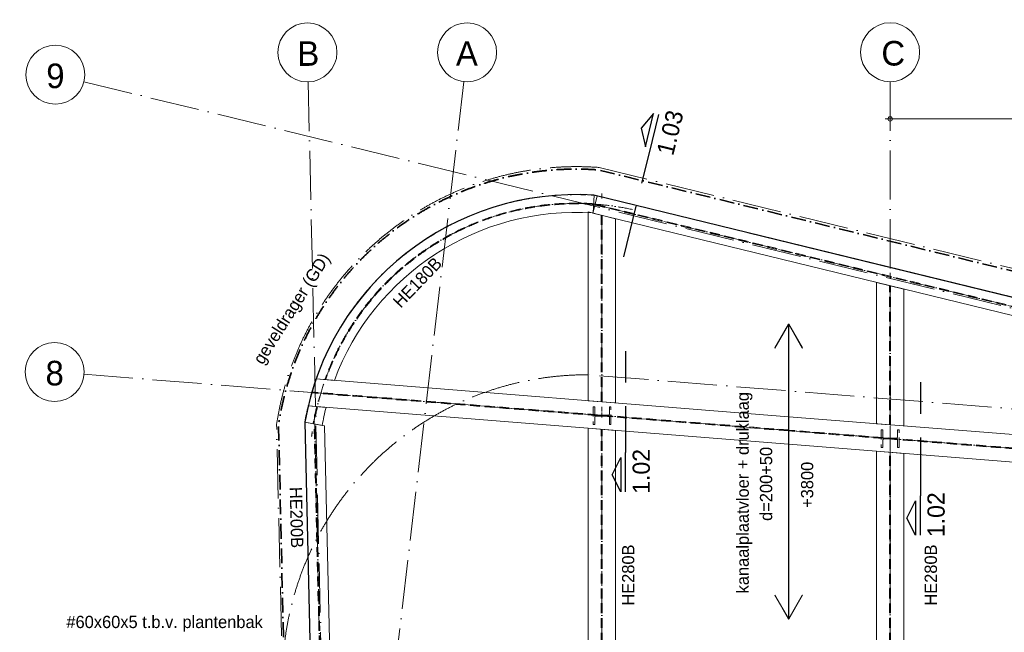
# Model space of a CAD drawing. Header units: millimetres. Extents: x 1146 to 81249, y 1106 to 40413.
# Tile 3 of 15: x 1146 to 11161, y 34180 to 40413. Entities that reach past the tile are written whole.
import ezdxf

# ---------------------------------------------------------------- set-up
doc = ezdxf.new("R2010")
doc.units = ezdxf.units.MM
for name, pattern in [('00_PBT_AFBR', [250, 150, -50, 0, -50]), ('00_PBT_CEN', [1600, 320, -240, 800, -240]), ('00_PBT_HART', [240, 150, -30, 0, -30, 0, -30]), ('00_PBT_HID2', [150, 100, -50]), ('00_PBT_STRA', [1400, 500, -100, 0, -100, 500, -100, 0, -100])]:
    doc.linetypes.add(name, pattern=pattern)
for name, color, linetype, lineweight in [('A-____-____-DIMS', 211, 'Continuous', 13), ('A-____-____-DIMS-50', 211, 'Continuous', 13), ('A-DETL-____-OTLN', 90, 'Continuous', 13), ('A-FLOR-____-IDEN', 11, 'Continuous', 18), ('A-FLOR-____-OTLN', 192, 'Continuous', 25), ('A-GENM-____-OTLN', 13, 'Continuous', 25), ('G-____-____-SYMB', 111, 'Continuous', 13), ('S-BEAM-____-HDLN', 1, '00_PBT_HID2', 18), ('S-BEAM-____-IDEN', 2, 'Continuous', 18), ('S-BEAM-____-OTLN', 12, 'Continuous', 25), ('S-COLS-____-HDLN', 52, '00_PBT_HID2', 18), ('S-COLS-____-IDEN', 171, 'Continuous', 18), ('S-GRID-____-IDEN', 1, 'Continuous', 18), ('S-GRID-____-OTLN', 1, 'Continuous', 13)]:
    doc.layers.add(name, color=color, linetype=linetype, lineweight=lineweight)
doc.styles.add('PBT-Font', font='PBT-FONT.ttf', dxfattribs={"height": 250})
doc.styles.add('PBT-Font_1', font='PBT-FONT.ttf', dxfattribs={"height": 125})
doc.styles.add('PBT-Font_B', font='txt', dxfattribs={"height": 175})
doc.dimstyles.new('PBT_DIM_2_50mm_nk', dxfattribs={"dimscale": 304.8, "dimtxt": 125.344371, "dimasz": 0.147638, "dimexe": 0.246063, "dimexo": 0.0625, "dimgap": 0.032808, "dimtad": 1, "dimdec": 3, "dimrnd": 0.001, "dimdsep": 46, "dimtxsty": 'PBT-Font_1', "dimblk1": 'DOTBLANK', "dimblk2": 'DOTBLANK', "dimsah": 1, "dimcen": 0.09, "dimdle": 0.164042, "dimazin": 0, "dimtfac": 1, "dimtdec": 4, "dimtix": 1, "dimtmove": 0, "dimatfit": 3, "dimfxl": 0.246063, "dimfxlon": 1, "dimtvp": 1, "dimtolj": 1, "dimtzin": 0, "dimarcsym": 2})

# ---------------------------------------------------------------- blocks, each defined once
blk = doc.blocks.new('00_PBT_GM_FB_overspanningspijl_R24 - Kanaalplaatvloer-1578969-01 bk terras')
at = {"layer": 'A-GENM-____-OTLN'}
for points in [[(-139, 1257), (-1, 1496), (-1, 1500), (-141, 1258)], [(1, -1500), (1, 1500), (-1, 1500), (-1, -1500)], [(139, 1257), (141, 1258), (1, 1500), (1, 1496)], [(-1, -1500), (-1, -1496), (-139, -1257), (-141, -1258)], [(1, -1500), (141, -1258), (139, -1257), (1, -1496)]]:
    blk.add_hatch(color=256, dxfattribs=at).paths.add_polyline_path(points)
at = {"layer": 'A-GENM-____-OTLN', "lineweight": 18}
for p, q in [((-1, 1500), (-141, 1258)), ((-139, 1257), (-1, 1496)), ((1, 1500), (-1, 1500)), ((-1, 1500), (-1, -1500)), ((-1, 1496), (-1, 1500)), ((1, -1500), (1, 1500)), ((141, 1258), (1, 1500)), ((1, 1500), (1, 1496)), ((1, 1496), (139, 1257)), ((-141, 1258), (-139, 1257)), ((139, 1257), (141, 1258)), ((-139, -1257), (-141, -1258)), ((-141, -1258), (-1, -1500)), ((-1, -1496), (-139, -1257)), ((139, -1257), (1, -1496)), ((1, -1500), (141, -1258)), ((141, -1258), (139, -1257)), ((-1, -1500), (-1, -1496)), ((-1, -1500), (1, -1500)), ((1, -1496), (1, -1500))]:
    blk.add_line(p, q, dxfattribs=at)
blk = doc.blocks.new('28_PBT_SF_stalen ligger_H-profiel_R24 - HE280B-1835135-01 bk terras')
at = {"layer": 'S-BEAM-____-OTLN', "linetype": '00_PBT_HID2', "lineweight": 13}
for p, q in [((1010, 5), (-886, 5)), ((1009, -5), (-888, -5))]:
    blk.add_line(p, q, dxfattribs=at)
at = {"layer": 'S-BEAM-____-OTLN', "linetype": '00_PBT_HART', "lineweight": 13}
for p, q in [((-1110, 0), (-1060, 0)), ((-887, 0), (1010, 0)), ((1110, 0), (1060, 0))]:
    blk.add_line(p, q, dxfattribs=at)
blk = doc.blocks.new('28_PBT_SF_stalen ligger_H-profiel_R24 - HE280B-1835182-01 bk terras')
at = {"layer": 'S-BEAM-____-OTLN', "linetype": '00_PBT_HID2', "lineweight": 13}
for p, q in [((718, 5), (-696, 5)), ((717, -5), (-699, -5))]:
    blk.add_line(p, q, dxfattribs=at)
at = {"layer": 'S-BEAM-____-OTLN', "linetype": '00_PBT_HART', "lineweight": 13}
for p, q in [((-830, 0), (-780, 0)), ((-697, 0), (717, 0)), ((830, 0), (780, 0))]:
    blk.add_line(p, q, dxfattribs=at)
blk = doc.blocks.new('28_PBT_SF_stalen ligger_H-profiel_R24 - HE200B-1836345-01 bk terras')
at = {"layer": 'S-BEAM-____-OTLN', "linetype": '00_PBT_HID2', "lineweight": 13}
for p, q in [((4188, 4), (-4213, 4)), ((4188, -5), (-4215, -5))]:
    blk.add_line(p, q, dxfattribs=at)
at = {"layer": 'S-BEAM-____-OTLN', "linetype": '00_PBT_HART', "lineweight": 13}
for p, q in [((-4312, 0), (-4262, 0)), ((-4214, 0), (4188, 0)), ((4238, 0), (4188, 0))]:
    blk.add_line(p, q, dxfattribs=at)
blk = doc.blocks.new('28_PBT_SF_stalen ligger_H-profiel_R24 - HE180B-1779567-01 bk terras')
at = {"layer": 'S-BEAM-____-OTLN', "linetype": '00_PBT_HID2', "lineweight": 13}
for p, q in [((6652, 4), (-6652, 4)), ((6652, -4), (-6652, -4))]:
    blk.add_line(p, q, dxfattribs=at)
at = {"layer": 'S-BEAM-____-OTLN', "linetype": '00_PBT_HART', "lineweight": 13}
for p, q in [((-6702, 0), (-6652, 0)), ((-6652, 0), (6652, 0))]:
    blk.add_line(p, q, dxfattribs=at)
blk = doc.blocks.new('28_PBT_SF_stalen ligger_H-profiel_R24 - HE180B-1836137-01 bk terras')
at = {"layer": 'S-BEAM-____-OTLN', "linetype": '00_PBT_HID2', "lineweight": 13}
for radius, start, end in [(2716, 85.8408, 89.6016), (2708, 85.8117, 89.6034)]:
    blk.add_arc((0, -2712), radius, start, end, dxfattribs=at)
at = {"layer": 'S-BEAM-____-OTLN', "linetype": '00_PBT_HART', "lineweight": 13}
for start, end in [(91.297, 92.3532), (85.8263, 89.6025), (83.4819, 84.5381)]:
    blk.add_arc((0, -2712), 2712, start, end, dxfattribs=at)
blk = doc.blocks.new('28_PBT_SF_stalen ligger_H-profiel_R24 - HE280B-1833813-01 bk terras')
at = {"layer": 'S-BEAM-____-OTLN', "linetype": '00_PBT_HID2', "lineweight": 13}
for p, q in [((1220, 5), (-1099, 5)), ((1220, -5), (-1100, -5))]:
    blk.add_line(p, q, dxfattribs=at)
at = {"layer": 'S-BEAM-____-OTLN', "linetype": '00_PBT_HART', "lineweight": 13}
for p, q in [((-1270, 0), (-1220, 0)), ((-1099, 0), (1220, 0)), ((1270, 0), (1220, 0))]:
    blk.add_line(p, q, dxfattribs=at)
blk = doc.blocks.new('28_PBT_SF_stalen ligger_H-profiel_R24 - HE280B-1635359-01 bk terras')
at = {"layer": 'S-BEAM-____-OTLN', "linetype": '00_PBT_HID2', "lineweight": 13}
for p, q in [((1096, 5), (-989, 5)), ((1096, -5), (-990, -5))]:
    blk.add_line(p, q, dxfattribs=at)
at = {"layer": 'S-BEAM-____-OTLN', "linetype": '00_PBT_HART', "lineweight": 13}
for p, q in [((-1146, 0), (-1096, 0)), ((-990, 0), (1096, 0)), ((1146, 0), (1096, 0))]:
    blk.add_line(p, q, dxfattribs=at)
blk = doc.blocks.new('21_PBT_SF_geveldrager_R24 - Geveldrager volgens leverancier terras-1780708-01 bk terras')
at = {"layer": 'S-BEAM-____-OTLN', "linetype": '00_PBT_AFBR', "lineweight": 35}
blk.add_line((-6652, 261), (6669, 261), dxfattribs=at)
blk = doc.blocks.new('21_PBT_SF_geveldrager_R24 - Geveldrager volgens leverancier terras-1780709-01 bk terras')
at = {"layer": 'S-BEAM-____-OTLN', "linetype": '00_PBT_AFBR', "lineweight": 35}
blk.add_arc((0, -2801), 3062, 4.9632, 89.5067, dxfattribs=at)
blk = doc.blocks.new('21_PBT_SF_geveldrager_R24 - Geveldrager volgens leverancier terras-1780622-01 bk terras')
at = {"layer": 'S-BEAM-____-OTLN', "linetype": '00_PBT_AFBR', "lineweight": 35}
blk.add_line((-4542, 261), (3854, 261), dxfattribs=at)
blk = doc.blocks.new('28_PBT_SF_stalen ligger_H-profiel_R24 - HE180B-1836084-01 bk terras')
at = {"layer": 'S-BEAM-____-OTLN', "linetype": '00_PBT_HART', "lineweight": 13}
for start, end in [(89.5579, 98.0078), (14.5844, 88.5514), (6.1345, 14.5844)]:
    blk.add_arc((0, -2712), 2712, start, end, dxfattribs=at)
at = {"layer": 'S-BEAM-____-OTLN', "linetype": '00_PBT_HID2', "lineweight": 13}
for radius, end in [(2716, 88.5758), (2708, 88.5269)]:
    blk.add_arc((0, -2712), radius, 14.5844, end, dxfattribs=at)
blk = doc.blocks.new('28_PBT_SC_stalen kolom_H-profiel_R24 - HE180B-V19-01 bk terras')
at = {"layer": 'S-COLS-____-HDLN'}
for p, q in [((90, 90), (-90, 90)), ((-90, 90), (-90, 76)), ((-90, 76), (-19, 76)), ((-4, 61), (-4, 13)), ((-4, 12), (-4, -53)), ((4, 54), (4, 61)), ((4, -12), (4, 53)), ((19, 76), (90, 76)), ((90, 76), (90, 90)), ((-19, -76), (-90, -76)), ((-90, -76), (-90, -90)), ((-90, -90), (90, -90)), ((-4, -54), (-4, -61)), ((4, -61), (4, -13)), ((90, -76), (19, -76)), ((90, -90), (90, -76))]:
    blk.add_line(p, q, dxfattribs=at)
for centre, start, end in [((-19, 61), 0, 90), ((19, 61), 165, 180), ((19, 61), 150, 159.2268), ((19, 61), 160.4609, 165), ((19, 61), 90, 150), ((-19, -61), 270, 339.2268), ((-19, -61), 340.4609, 0), ((19, -61), 180, 270)]:
    blk.add_arc(centre, 15, start, end, dxfattribs=at)
blk = doc.blocks.new('28_PBT_SF_stalen ligger_H-profiel_R24 - HE280B-1835585-01 bk terras')
at = {"layer": 'S-BEAM-____-HDLN'}
for p, q in [((-1207, 5), (-1209, 5)), ((-1209, 0), (-1207, 0)), ((-1206, -5), (-1208, -5))]:
    blk.add_line(p, q, dxfattribs=at)
at = {"layer": 'S-BEAM-____-OTLN', "linetype": '00_PBT_HID2', "lineweight": 13}
for p, q in [((-1209, 5), (-6069, 5)), ((5756, 5), (-1207, 5)), ((-1208, -5), (-6071, -5)), ((5757, -5), (-1206, -5))]:
    blk.add_line(p, q, dxfattribs=at)
at = {"layer": 'S-BEAM-____-OTLN', "linetype": '00_PBT_HART', "lineweight": 13}
for p, q in [((-6210, 0), (-6160, 0)), ((-6070, 0), (-1209, 0)), ((-1207, 0), (5757, 0))]:
    blk.add_line(p, q, dxfattribs=at)
blk = doc.blocks.new('Grid - Stramienbol-963102-01 bk terras')
at = {"layer": 'S-GRID-____-IDEN'}
blk.add_circle((0, 0), 6, dxfattribs=at)
blk = doc.blocks.new('DIMBLOCK1-01 bk terras')
at = {"layer": 'A-____-____-DIMS-50'}
for p, q in [((10000, 39403), (10000, 39478)), ((16050, 39403), (16050, 39478)), ((9950, 39403), (16100, 39403)), ((10000, 39403), (10000, 39328)), ((16050, 39403), (16050, 39328))]:
    blk.add_line(p, q, dxfattribs=at)
for centre in [(10000, 39403), (16050, 39403)]:
    blk.add_circle(centre, 22.5, dxfattribs=at)
at = {"layer": 'A-____-____-DIMS-50', "color": 0, "insert": (12855, 39576), "char_height": 125, "width": 408.67, "attachment_point": 1, "line_spacing_factor": 1.135194, "style": 'PBT-Font_1'}
blk.add_mtext('6050', dxfattribs=at)
blk = doc.blocks.new('_DotBlank')
at = {"color": 0, "linetype": 'ByBlock', "lineweight": -2}
blk.add_line((-0.5, 0), (-1, 0), dxfattribs=at)
blk.add_circle((0, 0), 0.5, dxfattribs=at)
blk = doc.blocks.new('Detail View - Detail_Drsn peil-1535670-01 bk terras')
at = {"layer": 'G-____-____-SYMB', "lineweight": 25}
for p, q in [((-8, 1), (-4.5, 2.75)), ((-4.5, 2.75), (-1, 1)), ((-1, 1), (-8, 1)), ((-8, 0), (0, 0))]:
    blk.add_line(p, q, dxfattribs=at)

msp = doc.modelspace()

# ---------------------------------------------------------------- linework, layer by layer
at = {"layer": 'A-DETL-____-OTLN', "linetype": '00_PBT_STRA'}
for p, q in [((7040.1428, 38909.4436), (20116.2185, 35716.4442)), ((3935.54, 28543.0114), (3759.2524, 36299.4846))]:
    msp.add_line(p, q, dxfattribs=at)
at = {"layer": 'A-DETL-____-OTLN', "linetype": '00_PBT_STRA', "lineweight": 18}
msp.add_line((19404.1951, 35799.971), (6921.6219, 36799.9892), dxfattribs=at)
at = {"layer": 'A-DETL-____-OTLN', "linetype": '00_PBT_STRA'}
msp.add_arc((6811.3725, 35829.8957), 3088.0334, 85.75147366, 171.25325305, dxfattribs=at)
at = {"layer": 'A-DETL-____-OTLN', "linetype": '00_PBT_STRA', "lineweight": 18}
msp.add_arc((6917.5964, 33699.9918), 3100, 89.9255999, 179.49772127, dxfattribs=at)
at = {"layer": 'A-FLOR-____-OTLN'}
for p, q in [((20228.3548, 35393.6295), (6986.1006, 38627.2073)), ((4045.9266, 36317.0844), (4101.5397, 33870.1641))]:
    msp.add_line(p, q, dxfattribs=at)
msp.add_arc((6805.6539, 35830.7756), 2802.2476, 86.30796752, 170.0061527, dxfattribs=at)
at = {"layer": 'G-____-____-SYMB', "linetype": '00_PBT_CEN', "lineweight": 25}
for p, q in [((7547.4909, 39059.3358), (7288.854, 38000.3016)), ((7308.8811, 37040.4082), (7308.8811, 36007.823)), ((10308.2116, 36723.4964), (10308.2116, 35567.0575))]:
    msp.add_line(p, q, dxfattribs=at)
at = {"layer": 'S-BEAM-____-HDLN'}
for p, q in [((8968.5454, 36373.6342), (8966.6443, 36373.7859)), ((8966.6443, 36092.896), (8968.5454, 36092.7443))]:
    msp.add_line(p, q, dxfattribs=at)
at = {"layer": 'S-BEAM-____-OTLN', "lineweight": 18}
for p, q in [((6976.8826, 38444.1695), (7019.587, 38619.0304)), ((6990.0933, 38626.9468), (6978.246, 38447.3371)), ((6986.9507, 38627.1524), (6990.0933, 38626.9468)), ((6926.8627, 36536.541), (6926.8627, 38456.3837)), ((7206.8627, 38388.0115), (6926.8627, 38456.3837)), ((19901.4006, 35287.7483), (6976.8826, 38444.1695)), ((7206.8627, 36514.1997), (7206.8627, 38388.0115)), ((8553.9112, 38244.3183), (19944.1051, 35462.6092)), ((9860, 36302.5046), (9860, 37740.1516)), ((10140, 37671.7794), (9860, 37740.1516)), ((10140, 36280.1633), (10140, 37671.7794)), ((4161.4027, 36757.1984), (4155.672, 36737.805)), ((4160.9856, 36757.2316), (4346.9677, 36742.392)), ((8966.5949, 36373.7898), (4161.4027, 36757.1984)), ((4155.1423, 36736.0124), (4082.2974, 36489.4943)), ((4081.9442, 36488.2991), (4080.3129, 36482.7786)), ((4080.3129, 36482.7786), (8966.5949, 36092.8999)), ((4262.0784, 36468.2755), (4080.3129, 36482.7786)), ((6926.8627, 36536.541), (7206.8627, 36514.1997)), ((15910, 35819.7723), (8968.5949, 36373.6303)), ((4246.8276, 36279.7119), (4045.9266, 36317.0844)), ((4045.9266, 36317.0844), (4222.8992, 36284.1631)), ((4246.8276, 36279.7119), (4429.0336, 28262.8343)), ((9860, 36302.5046), (10140, 36280.1633)), ((6926.8627, 33925), (6926.8627, 36255.6511)), ((7206.8627, 36233.3098), (6926.8627, 36255.6511)), ((7206.8627, 36233.3098), (7206.8627, 33925)), ((8968.5949, 36092.7404), (15910, 35538.8824)), ((9860, 33925), (9860, 36021.6147)), ((10140, 35999.2734), (9860, 36021.6147)), ((10140, 35999.2734), (10140, 33925))]:
    msp.add_line(p, q, dxfattribs=at)
for radius, start, end in [(2802.2476, 101.34262742, 102.90363772), (2802.2476, 99.39109259, 101.30798725), (2802.2476, 97.57774506, 99.07299074), (2802.2476, 95.61305083, 97.54392028), (2802.2476, 93.81290459, 95.20430833), (2802.2476, 91.82374122, 93.77985763), (2802.2476, 90.04810296, 91.25211864), (2802.2476, 88.00077461, 90.01579879), (2802.2476, 86.30046306, 87.05046123), (2802.2476, 108.87253122, 110.51160606), (2802.2476, 106.93414628, 108.83613611), (2802.2476, 105.10755495, 106.71377875), (2802.2476, 103.16400266, 105.07205902), (2622.2476, 86.22615706, 159.65653902), (2802.2476, 114.47003609, 116.36430855), (2802.2476, 112.6375602, 114.30146102), (2802.2476, 110.70262882, 112.60021908), (2802.2476, 118.2367075, 120.12840522), (2802.2476, 116.40264625, 118.08585889), (2802.2476, 122.00285328, 123.89250985), (2802.2476, 120.16779424, 121.86635762), (2802.2476, 125.76861064, 127.65662328), (2802.2476, 123.93300956, 125.64397372), (2802.2476, 129.5340729, 131.42074645), (2802.2476, 127.69829823, 129.41939868), (2802.2476, 133.29930576, 135.18488042), (2802.2476, 131.46366697, 133.19311926), (2802.2476, 135.22912336, 136.96548803), (2802.2476, 138.99467591, 140.73676665), (2802.2476, 137.06435684, 138.94902637), (2802.2476, 140.82926147, 142.71318563), (2802.2476, 142.76033425, 144.50715338), (2802.2476, 146.52610932, 148.27680121), (2802.2476, 144.59404644, 146.47735971), (2802.2476, 148.35873242, 150.24155033), (2802.2476, 150.29201359, 152.04583008), (2802.2476, 152.12333562, 154.00575945), (2802.2476, 155.88786895, 157.77015161), (2802.2476, 154.05806134, 155.81433532), (2802.2476, 157.8244423, 159.58235966), (2802.2476, 159.65230784, 160.69408816), (2802.2476, 166.54559672, 169.95010912), (2622.2476, 165.92971282, 170.04350509)]:
    msp.add_arc((6805.6539, 35830.7756), radius, start, end, dxfattribs=at)
at = {"layer": 'S-GRID-____-OTLN', "linetype": '00_PBT_STRA', "lineweight": 18}
for p, q in [((1799.7366, 39782.2951), (23317.3399, 34527.2737)), ((5662.2901, 39782.2951), (3469.0272, 20971.1303)), ((4079.6975, 39779.4873), (4506.8118, 20971.1303)), ((10000, 39782.2951), (10000, 20971.1303)), ((1799.7366, 36805.1918), (23879.5623, 35043.4323))]:
    msp.add_line(p, q, dxfattribs=at)

# ---------------------------------------------------------------- block references
at = {"layer": 'A-GENM-____-OTLN'}
msp.add_blockref('00_PBT_GM_FB_overspanningspijl_R24 - Kanaalplaatvloer-1578969-01 bk terras', (8967.5949, 35815.2239), dxfattribs=at)
at = {"layer": 'G-____-____-SYMB', "lineweight": 25, "extrusion": (0, 0, -1), "xscale": 49.99999999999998, "yscale": 49.99999999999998, "zscale": 49.99999999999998, "rotation": 283.7241136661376}
msp.add_blockref('Detail View - Detail_Drsn peil-1535670-01 bk terras', (-7547.4909, 39059.3358), dxfattribs=at)
at = {"layer": 'G-____-____-SYMB', "lineweight": 25, "xscale": 49.99999999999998, "yscale": 49.99999999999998, "zscale": 49.99999999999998}
for p, rotation in [((7308.8811, 36007.823), 89.99999999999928), ((10308.2116, 35567.0575), 89.99999999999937)]:
    msp.add_blockref('Detail View - Detail_Drsn peil-1535670-01 bk terras', p, dxfattribs=dict(at, rotation=rotation))
at = {"layer": 'S-BEAM-____-HDLN', "rotation": 355.4380081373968}
msp.add_blockref('28_PBT_SF_stalen ligger_H-profiel_R24 - HE280B-1835585-01 bk terras', (10171.5686, 36137.1995), dxfattribs=at)
at = {"layer": 'S-BEAM-____-OTLN', "linetype": '00_PBT_AFBR', "lineweight": 35}
for name, p, rotation in [('21_PBT_SF_geveldrager_R24 - Geveldrager volgens leverancier terras-1780709-01 bk terras', (4036.9845, 36256.7537), 81.25325305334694), ('21_PBT_SF_geveldrager_R24 - Geveldrager volgens leverancier terras-1780708-01 bk terras', (13452.2265, 37048.0527), 346.2776859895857), ('21_PBT_SF_geveldrager_R24 - Geveldrager volgens leverancier terras-1780622-01 bk terras', (4128.3237, 32427.6328), 91.3019830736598)]:
    msp.add_blockref(name, p, dxfattribs=dict(at, rotation=rotation))
at = {"layer": 'S-BEAM-____-OTLN', "linetype": '00_PBT_HART', "lineweight": 13}
for name, p, rotation in [('28_PBT_SF_stalen ligger_H-profiel_R24 - HE180B-1836084-01 bk terras', (4231.4439, 36685.0178), 71.64176304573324), ('28_PBT_SF_stalen ligger_H-profiel_R24 - HE280B-1835135-01 bk terras', (7066.8627, 37535), 269.9999999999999), ('28_PBT_SF_stalen ligger_H-profiel_R24 - HE180B-1779567-01 bk terras', (13460.4938, 36953.3894), 346.2758863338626), ('28_PBT_SF_stalen ligger_H-profiel_R24 - HE280B-1835182-01 bk terras', (10000, 37008.6701), 269.9999999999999), ('28_PBT_SF_stalen ligger_H-profiel_R24 - HE180B-1836137-01 bk terras', (4131.2172, 36282.0794), 80.42173094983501), ('28_PBT_SF_stalen ligger_H-profiel_R24 - HE200B-1836345-01 bk terras', (4242.121, 32085.7617), 271.3019830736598), ('28_PBT_SF_stalen ligger_H-profiel_R24 - HE280B-1833813-01 bk terras', (7066.8627, 35145), 269.9999999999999), ('28_PBT_SF_stalen ligger_H-profiel_R24 - HE280B-1635359-01 bk terras', (10000, 35020.5319), 269.9999999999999)]:
    msp.add_blockref(name, p, dxfattribs=dict(at, rotation=rotation))
at = {"layer": 'S-COLS-____-HDLN', "rotation": 89.99999999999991}
for p in [(7070.3112, 36384.6502), (10000, 36150.889)]:
    msp.add_blockref('28_PBT_SC_stalen kolom_H-profiel_R24 - HE180B-V19-01 bk terras', p, dxfattribs=at)
at = {"layer": 'S-GRID-____-IDEN', "xscale": 49.99999999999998, "yscale": 49.99999999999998, "zscale": 49.99999999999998}
for p, rotation in [((4072.8867, 40079.41), 181.3008919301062), ((5697.0329, 40080.2765), 173.3497008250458), ((10000, 40082.2951), 180), ((1508.3018, 39853.4692), 256.2758863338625), ((1500.6871, 36829.0531), 265.4380081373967)]:
    msp.add_blockref('Grid - Stramienbol-963102-01 bk terras', p, dxfattribs=dict(at, rotation=rotation))

# ---------------------------------------------------------------- texts
at = {"layer": 'A-FLOR-____-IDEN', "lineweight": 13, "char_height": 125, "attachment_point": 1, "rotation": 90, "style": 'PBT-Font_1'}
for s, insert, width in [('kanaalplaatvloer + druklaag', (8437.0553, 34575.618), 2649.577187), ('d=200+50', (8675.1803, 35313.1441), 865.8225), ('+3800', (9093.1164, 35445.2737), 541.139062)]:
    msp.add_mtext(s, dxfattribs=dict(at, insert=insert, width=width))
at = {"layer": 'G-____-____-SYMB', "char_height": 175, "width": 477.004062, "attachment_point": 1, "style": 'PBT-Font_B'}
for s, insert, rotation in [('1.03', (7621.8538, 39062.9715), 76.27588633), ('1.02', (7380.2584, 35589.6488), 90), ('1.02', (10379.5888, 35148.8833), 90)]:
    msp.add_mtext(s, dxfattribs=dict(at, insert=insert, rotation=rotation))
at = {"layer": 'S-BEAM-____-IDEN', "lineweight": 13, "char_height": 125, "attachment_point": 1, "style": 'PBT-Font_1'}
for s, insert, width, rotation in [('geveldrager (GD)', (3512.3826, 36961.983), 1571.3075, 57.66581682), ('HE180B', (4930.5147, 37558.0837), 649.366875, 46.33577558), ('HE200B', (4017.2648, 35660.7604), 681.434375, 271.30198307), ('HE280B', (7272.6564, 34450.8676), 681.434375, 90), ('HE280B', (10350.6582, 34450.8676), 681.434375, 90)]:
    msp.add_mtext(s, dxfattribs=dict(at, insert=insert, width=width, rotation=rotation))
at = {"layer": 'S-COLS-____-IDEN', "lineweight": 13, "insert": (1620.8033, 34347.9732), "char_height": 125, "width": 2529.324062, "attachment_point": 1, "style": 'PBT-Font_1'}
msp.add_mtext('#60x60x5 t.b.v. plantenbak', dxfattribs=at)
at = {"layer": 'S-GRID-____-IDEN', "lineweight": 35, "char_height": 250, "attachment_point": 1, "style": 'PBT-Font'}
for s, insert, width in [('B', (3970.4184, 40193.4769), 244.514687), ('A', (5582.9928, 40194.3266), 272.57375), ('C', (9910.811, 40196.3609), 212.447187), ('9', (1416.0634, 39966.6105), 216.455625), ('8', (1408.4063, 36941.9926), 216.455625)]:
    msp.add_mtext(s, dxfattribs=dict(at, insert=insert, width=width))

# ---------------------------------------------------------------- dimensions: what is measured, and where the dimension line sits
at = {"layer": 'A-____-____-DIMS'}
dim = msp.add_linear_dim(base=(16050, 39403.1735), p1=(10000, 39478.1735), p2=(16050, 39478.1735), dimstyle='PBT_DIM_2_50mm_nk', override={"dimpost": '<>', "dimfxl": 6050}, dxfattribs=at)
dim.commit()
dim.dimension.update_dxf_attribs({"geometry": 'DIMBLOCK1-01 bk terras', "text_midpoint": (13025, 39475.6735)})

doc.saveas('drawing.dxf')
